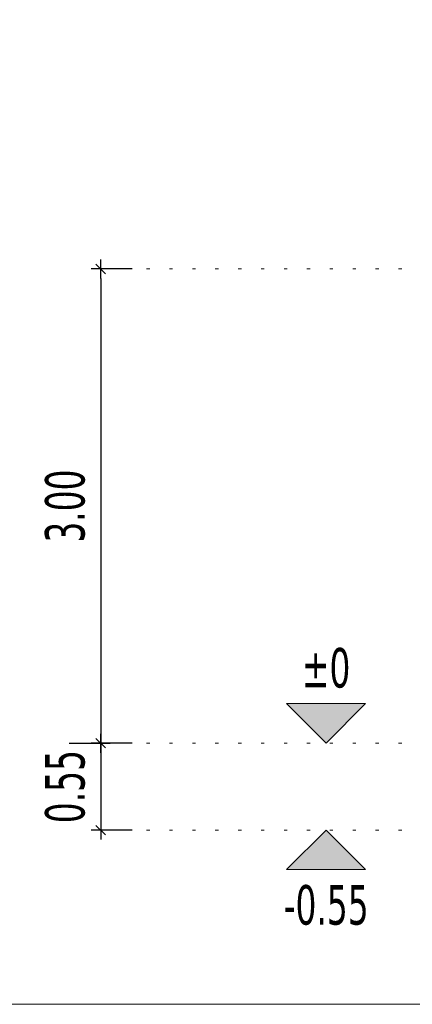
# Model space of a CAD drawing. Header units: millimetres. Extents: x 0 to 1517, y -116 to 725.
# Tile 25 of 256: x 377 to 402, y 245 to 307. Entities that reach past the tile are written whole.
import ezdxf

# ---------------------------------------------------------------- set-up
doc = ezdxf.new("R2010")
doc.units = ezdxf.units.MM
doc.linetypes.add('CADWORK_2', pattern=[1.45, 0.2, -1.25])
doc.layers.add('Ech.1_100', color=7, linetype='Continuous')
doc.styles.add('tahoma-z-r', font='txt', dxfattribs={"width": 0.704918})
doc.dimstyles.new('ISO-25', dxfattribs={"dimtxt": 2.5, "dimasz": 2.5, "dimexe": 1.25, "dimexo": 0.625, "dimtad": 1, "dimtxsty": 'Standard', "dimcen": 2.5, "dimadec": 0, "dimazin": 0, "dimtfac": 1, "dimtmove": 0, "dimatfit": 3, "dimfxl": 1, "dimarcsym": 0})

# ---------------------------------------------------------------- blocks, each defined once
blk = doc.blocks.new('cw-dimension-symbol15')
at = {"linetype": 'Continuous', "lineweight": -2}
blk.add_hatch(color=0, dxfattribs=at).paths.add_polyline_path([(0, 0), (-1, 1), (1, 1)])
at = {"color": 0, "linetype": 'Continuous', "lineweight": -2}
for p, q in [((0, 0), (-1, 1)), ((-1, 1), (1, 1)), ((1, 1), (0, 0))]:
    blk.add_line(p, q, dxfattribs=at)
blk = doc.blocks.new('*D109')
at = {"layer": 'Defpoints', "color": 0}
blk.add_point((396.509, 261.317), dxfattribs=at)
blk.add_point((396.509, 261.317), dxfattribs=at)
blk.add_point((396.509, 261.317), dxfattribs=at)
at = {"layer": 'Ech.1_100', "color": 0, "linetype": 'Continuous', "lineweight": -2}
blk.add_line((396.509, 261.317), (396.509, 261.317), dxfattribs=at)
at = {"layer": 'Ech.1_100', "color": 1, "linetype": 'Continuous', "lineweight": 5, "insert": (396.509, 266.067), "char_height": 2.5, "attachment_point": 5, "style": 'tahoma-z-r'}
blk.add_mtext('±0', dxfattribs=at)
blk = doc.blocks.new('cw-dimension-symbol16')
at = {"linetype": 'Continuous', "lineweight": -2}
blk.add_hatch(color=0, dxfattribs=at).paths.add_polyline_path([(0, 0), (-1, -1), (1, -1)])
at = {"color": 0, "linetype": 'Continuous', "lineweight": -2}
for p, q in [((0, 0), (-1, -1)), ((1, -1), (0, 0)), ((-1, -1), (1, -1))]:
    blk.add_line(p, q, dxfattribs=at)
blk = doc.blocks.new('*D110')
at = {"layer": 'Defpoints', "color": 0}
blk.add_point((396.509, 255.817), dxfattribs=at)
blk.add_point((396.509, 255.817), dxfattribs=at)
blk.add_point((396.509, 255.817), dxfattribs=at)
at = {"layer": 'Ech.1_100', "color": 0, "linetype": 'Continuous', "lineweight": -2}
blk.add_line((396.509, 255.817), (396.509, 255.817), dxfattribs=at)
at = {"layer": 'Ech.1_100', "color": 7, "linetype": 'Continuous', "lineweight": 5, "insert": (396.509, 251.067), "char_height": 2.5, "attachment_point": 5, "style": 'tahoma-z-r'}
blk.add_mtext('-0.55', dxfattribs=at)
blk = doc.blocks.new('cw-dimension-symbol2')
at = {"color": 0, "linetype": 'Continuous', "lineweight": -2}
for p, q in [((-1, 0), (1, 0)), ((-0.5, -0.5), (0.5, 0.5))]:
    blk.add_line(p, q, dxfattribs=at)
blk = doc.blocks.new('*D113')
at = {"layer": 'Defpoints', "color": 0}
for p in [(384.242, 291.317), (382.242, 261.317), (384.242, 261.317)]:
    blk.add_point(p, dxfattribs=at)
at = {"layer": 'Ech.1_100', "color": 0, "linetype": 'Continuous', "lineweight": -2}
for p, q in [((384.242, 291.317), (381.642, 291.317)), ((382.242, 290.717), (382.242, 261.917)), ((384.242, 261.317), (381.642, 261.317))]:
    blk.add_line(p, q, dxfattribs=at)
at = {"layer": 'Ech.1_100', "color": 0, "lineweight": -2, "xscale": 0.6000000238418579, "yscale": 0.6000000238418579, "zscale": 0.6000000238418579}
for p, rotation in [((382.242, 291.317), 90), ((382.242, 261.317), 270)]:
    blk.add_blockref('cw-dimension-symbol2', p, dxfattribs=dict(at, rotation=rotation))
at = {"layer": 'Ech.1_100', "color": 7, "linetype": 'Continuous', "lineweight": 5, "insert": (379.992, 276.317), "char_height": 2.5, "attachment_point": 5, "rotation": 90, "style": 'tahoma-z-r'}
blk.add_mtext('3.00', dxfattribs=at)
blk = doc.blocks.new('*D114')
at = {"layer": 'Defpoints', "color": 0}
for p in [(380.242, 261.317), (382.242, 255.817), (384.242, 255.817)]:
    blk.add_point(p, dxfattribs=at)
at = {"layer": 'Ech.1_100', "color": 0, "linetype": 'Continuous', "lineweight": -2}
for p, q in [((380.242, 261.317), (382.842, 261.317)), ((382.242, 260.717), (382.242, 256.417)), ((384.242, 255.817), (381.642, 255.817))]:
    blk.add_line(p, q, dxfattribs=at)
at = {"layer": 'Ech.1_100', "color": 0, "lineweight": -2, "xscale": 0.6000000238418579, "yscale": 0.6000000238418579, "zscale": 0.6000000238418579}
for p, rotation in [((382.242, 261.317), 90), ((382.242, 255.817), 270)]:
    blk.add_blockref('cw-dimension-symbol2', p, dxfattribs=dict(at, rotation=rotation))
at = {"layer": 'Ech.1_100', "color": 7, "linetype": 'Continuous', "lineweight": 5, "insert": (379.992, 258.567), "char_height": 2.5, "attachment_point": 5, "rotation": 90, "style": 'tahoma-z-r'}
blk.add_mtext('0.55', dxfattribs=at)

msp = doc.modelspace()

# ---------------------------------------------------------------- linework, layer by layer
at = {"layer": 'Ech.1_100', "color": 7, "linetype": 'Continuous', "lineweight": 5}
msp.add_lwpolyline([(926.704, 244.798), (926.704, 457.821), (334.895, 457.821), (334.895, 244.798), (926.704, 244.798)], close=True, dxfattribs=at)
at = {"layer": 'Ech.1_100', "color": 9, "linetype": 'CADWORK_2', "lineweight": 5, "elevation": 25}
for points in [[(382.242, 291.317), (422.439, 291.317)], [(382.242, 255.817), (422.439, 255.817)]]:
    msp.add_lwpolyline(points, dxfattribs=at)
at = {"layer": 'Ech.1_100', "color": 1, "linetype": 'CADWORK_2', "lineweight": 5, "elevation": 25}
msp.add_lwpolyline([(382.242, 261.317), (607.976, 261.317)], dxfattribs=at)

# ---------------------------------------------------------------- block references
at = {"layer": 'Ech.1_100', "color": 1, "lineweight": 5, "xscale": 2.5, "yscale": 2.5, "zscale": 2.5}
msp.add_blockref('cw-dimension-symbol15', (396.509, 261.317), dxfattribs=at)
at = {"layer": 'Ech.1_100', "color": 7, "lineweight": 5, "xscale": 2.5, "yscale": 2.5, "zscale": 2.5}
msp.add_blockref('cw-dimension-symbol16', (396.509, 255.817), dxfattribs=at)

# ---------------------------------------------------------------- dimensions: what is measured, and where the dimension line sits
at = {"layer": 'Ech.1_100', "color": 7, "linetype": 'Continuous', "lineweight": 5}
for base, p1, p2, angle, text, picture, middle, dimtype in [((382.242, 261.317), (384.242, 291.317), (384.242, 261.317), 270, '3.00', '*D113', (379.992, 276.317), 161), ((382.242, 255.817), (380.242, 261.317), (384.242, 255.817), 90, '0.55', '*D114', (379.992, 258.567), 160)]:
    dim = msp.add_linear_dim(base=base, p1=p1, p2=p2, angle=angle, text=text, dimstyle='ISO-25', override={"dimtxt": 2.5, "dimasz": 0.6, "dimexe": 0.6, "dimexo": 0, "dimgap": 0, "dimdec": 2, "dimlfac": 1, "dimtxsty": 'tahoma-z-r', "dimblk": 'cw-dimension-symbol2', "dimclrt": 7, "dimtmove": 2}, dxfattribs=at)
    dim.commit()
    dim.dimension.update_dxf_attribs({"geometry": picture, "text_midpoint": middle, "dimtype": dimtype, "text_rotation": 90})
at = {"layer": 'Ech.1_100', "color": 1, "linetype": 'Continuous', "lineweight": 5}
dim = msp.add_ordinate_dim(feature_location=(396.509, 261.317), offset=(0, 0), dtype=0, origin=(396.509, 261.317), text='±0', dimstyle='ISO-25', override={"dimtxt": 2.5, "dimasz": 0.3, "dimexe": 0.6, "dimexo": 0, "dimgap": 0, "dimdec": 0, "dimlfac": 1, "dimtxsty": 'tahoma-z-r', "dimblk": 'cw-dimension-symbol15', "dimclrt": 1, "dimtmove": 2}, dxfattribs=at)
dim.commit()
dim.dimension.update_dxf_attribs({"geometry": '*D109', "text_midpoint": (396.509, 266.067)})
at = {"layer": 'Ech.1_100', "color": 7, "linetype": 'Continuous', "lineweight": 5}
dim = msp.add_ordinate_dim(feature_location=(396.509, 255.817), offset=(0, 0), dtype=0, origin=(396.509, 255.817), text='-0.55', dimstyle='ISO-25', override={"dimtxt": 2.5, "dimasz": 0.3, "dimexe": 0.6, "dimexo": 0, "dimgap": 0, "dimdec": 0, "dimlfac": 1, "dimtxsty": 'tahoma-z-r', "dimblk": 'cw-dimension-symbol16', "dimclrt": 7, "dimtmove": 2}, dxfattribs=at)
dim.commit()
dim.dimension.update_dxf_attribs({"geometry": '*D110', "text_midpoint": (396.509, 251.067)})

doc.saveas('drawing.dxf')
